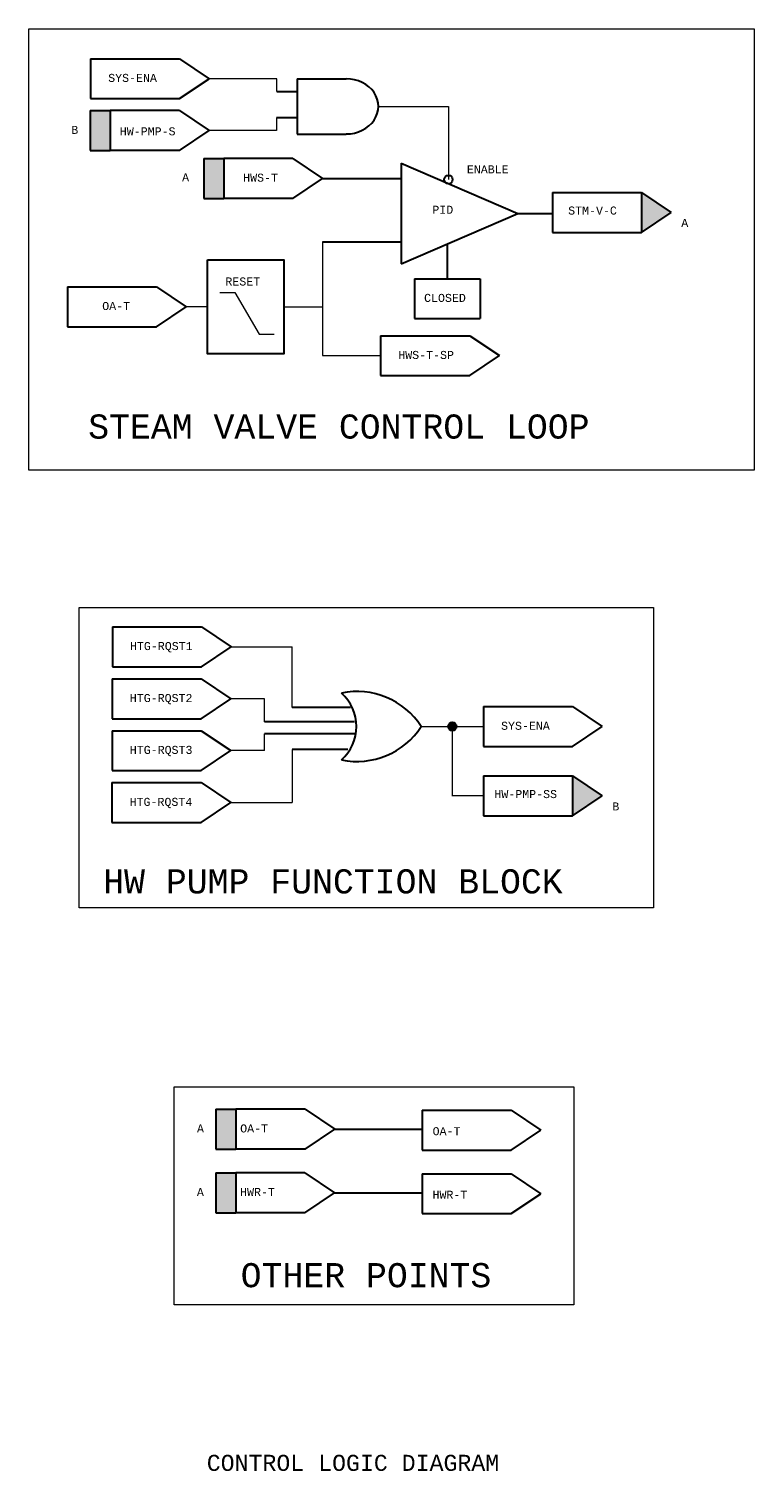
# Model space of a CAD drawing. Header units: inches. Extents: x 11.6 to 32.1, y 0.4 to 18.4.
import ezdxf
from ezdxf.enums import TextEntityAlignment as Align

# ---------------------------------------------------------------- set-up
doc = ezdxf.new("R2010")
doc.units = ezdxf.units.IN
doc.header["$MEASUREMENT"] = 0
for name, color, linetype, lineweight in [('M-ANNO-SYMB', 6, 'Continuous', 30), ('M-ANNO-TEXT', 2, 'Continuous', 30), ('M-DIAG-GRPH', 6, 'Continuous', 13)]:
    doc.layers.add(name, color=color, linetype=linetype, lineweight=lineweight)
doc.styles.add('CONTROLTXT', font='monotxt.shx')

msp = doc.modelspace()

# ---------------------------------------------------------------- hatches: boundary and pattern name
at = {"layer": 'M-ANNO-SYMB'}
for points in [[(12.413, 16.917), (12.413, 17.413), (12.661, 17.413), (12.661, 16.917)], [(13.825, 16.322), (13.825, 16.819), (14.073, 16.819), (14.073, 16.322)], [(19.264, 15.9), (19.264, 16.396), (19.633, 16.148)], [(16.965, 9.757, 1), (16.862, 9.757, 1)], [(18.407, 8.646), (18.407, 9.142), (18.776, 8.894)], [(13.975, 4.503), (13.975, 4.999), (14.223, 4.999), (14.223, 4.503)], [(13.974, 3.713), (13.974, 4.209), (14.222, 4.209), (14.222, 3.713)]]:
    msp.add_hatch(color=256, dxfattribs=at).paths.add_polyline_path(points, flags=16)

# ---------------------------------------------------------------- linework, layer by layer
for p, q in [((12.415, 18.059), (13.523, 18.059)), ((12.415, 18.059), (12.415, 17.562)), ((13.523, 18.059), (13.892, 17.81)), ((13.523, 17.562), (13.892, 17.81)), ((14.985, 17.809), (15.593, 17.809)), ((14.985, 17.809), (14.985, 17.122)), ((14.731, 17.652), (14.985, 17.652)), ((12.413, 17.413), (12.661, 17.413)), ((12.413, 17.413), (12.413, 16.917)), ((12.415, 17.562), (13.523, 17.562)), ((13.52, 17.413), (12.661, 17.413)), ((12.661, 17.413), (12.661, 16.917)), ((13.52, 17.413), (13.889, 17.165)), ((14.985, 17.323), (14.729, 17.323)), ((13.52, 16.917), (13.889, 17.165)), ((14.985, 17.122), (15.593, 17.122)), ((12.413, 16.917), (12.661, 16.917)), ((13.52, 16.917), (12.661, 16.917)), ((13.825, 16.819), (13.825, 16.322)), ((13.825, 16.819), (14.073, 16.819)), ((14.073, 16.819), (14.073, 16.322)), ((14.932, 16.819), (14.073, 16.819)), ((14.932, 16.819), (15.301, 16.571)), ((16.277, 16.758), (17.729, 16.133)), ((16.277, 16.758), (16.277, 15.509)), ((14.932, 16.322), (15.301, 16.571)), ((15.301, 16.571), (16.277, 16.571)), ((13.825, 16.322), (14.073, 16.322)), ((14.932, 16.322), (14.073, 16.322)), ((18.157, 16.396), (19.264, 16.396)), ((18.157, 16.396), (18.157, 15.9)), ((19.264, 16.396), (19.264, 15.9)), ((19.264, 16.396), (19.633, 16.148)), ((19.264, 15.9), (19.633, 16.148)), ((16.277, 15.509), (17.729, 16.133)), ((17.729, 16.133), (18.157, 16.133)), ((15.3, 15.781), (16.277, 15.781)), ((18.157, 15.9), (19.264, 15.9)), ((16.85, 15.755), (16.85, 15.324)), ((16.442, 15.324), (17.261, 15.324)), ((16.442, 15.324), (16.442, 14.828)), ((17.261, 15.324), (17.261, 14.828)), ((12.13, 15.222), (12.13, 14.726)), ((12.13, 15.222), (13.237, 15.222)), ((13.237, 15.222), (13.606, 14.974)), ((13.237, 14.726), (13.606, 14.974)), ((12.13, 14.726), (13.237, 14.726)), ((16.442, 14.828), (17.261, 14.828)), ((16.022, 14.615), (17.129, 14.615)), ((16.022, 14.615), (16.022, 14.119)), ((17.129, 14.615), (17.498, 14.367)), ((17.129, 14.119), (17.498, 14.367)), ((16.022, 14.119), (17.129, 14.119)), ((12.687, 10.996), (13.794, 10.996)), ((12.687, 10.996), (12.687, 10.499)), ((13.794, 10.996), (14.163, 10.747)), ((13.794, 10.499), (14.163, 10.747)), ((12.687, 10.499), (13.794, 10.499)), ((12.685, 10.35), (12.685, 9.854)), ((12.685, 10.35), (13.792, 10.35)), ((13.792, 10.35), (14.161, 10.102)), ((13.792, 9.854), (14.161, 10.102)), ((15.646, 9.995), (14.924, 9.995)), ((17.3, 10.005), (18.407, 10.005)), ((17.3, 10.005), (17.3, 9.509)), ((18.407, 10.005), (18.776, 9.757)), ((12.685, 9.854), (13.792, 9.854)), ((12.685, 9.705), (12.685, 9.209)), ((12.685, 9.705), (13.792, 9.705)), ((13.792, 9.705), (14.161, 9.457)), ((15.699, 9.813), (14.579, 9.813)), ((18.407, 9.509), (18.776, 9.757)), ((15.703, 9.666), (14.579, 9.666)), ((17.3, 9.509), (18.407, 9.509)), ((13.792, 9.209), (14.161, 9.457)), ((15.615, 9.471), (14.924, 9.471)), ((12.685, 9.209), (13.792, 9.209)), ((12.682, 9.059), (12.682, 8.563)), ((12.682, 9.059), (13.79, 9.059)), ((13.79, 9.059), (14.159, 8.811)), ((17.3, 9.142), (17.3, 8.646)), ((17.3, 9.142), (18.407, 9.142)), ((18.407, 9.142), (18.407, 8.646)), ((18.407, 9.142), (18.776, 8.894)), ((13.79, 8.563), (14.159, 8.811)), ((18.407, 8.646), (18.776, 8.894)), ((17.3, 8.646), (18.407, 8.646)), ((12.682, 8.563), (13.79, 8.563)), ((13.975, 4.999), (13.975, 4.503)), ((13.975, 4.999), (14.223, 4.999)), ((14.223, 4.999), (14.223, 4.503)), ((15.082, 4.999), (14.223, 4.999)), ((15.082, 4.999), (15.451, 4.751)), ((16.539, 4.987), (16.539, 4.491)), ((16.539, 4.987), (17.646, 4.987)), ((17.646, 4.987), (18.015, 4.739)), ((15.082, 4.503), (15.451, 4.751)), ((15.451, 4.751), (16.539, 4.751)), ((17.646, 4.491), (18.015, 4.739)), ((13.975, 4.503), (14.223, 4.503)), ((15.082, 4.503), (14.223, 4.503)), ((16.539, 4.491), (17.646, 4.491)), ((13.974, 4.209), (13.974, 3.713)), ((13.974, 4.209), (14.222, 4.209)), ((14.222, 4.209), (14.222, 3.713)), ((15.081, 4.209), (14.222, 4.209)), ((15.081, 4.209), (15.45, 3.961)), ((16.538, 4.197), (16.538, 3.701)), ((16.538, 4.197), (17.645, 4.197)), ((17.645, 4.197), (18.014, 3.949)), ((15.081, 3.713), (15.45, 3.961)), ((15.45, 3.961), (16.538, 3.961)), ((17.645, 3.701), (18.014, 3.949)), ((13.974, 3.713), (14.222, 3.713)), ((15.081, 3.713), (14.222, 3.713)), ((16.538, 3.701), (17.645, 3.701))]:
    msp.add_line(p, q, dxfattribs=at)
for centre in [(16.865, 16.557), (16.913, 9.757)]:
    msp.add_circle(centre, 0.0518, dxfattribs=at)
for centre, radius, start, end in [((15.727, 9.237), 0.955, 33.025, 101.623), ((15.166, 9.757), 0.555, 311.5983, 48.4017), ((15.727, 10.277), 0.955, 258.377, 326.975)]:
    msp.add_arc(centre, radius, start, end, dxfattribs=at)
msp.add_ellipse((15.593, 17.466), major_axis=(-0.401, 0), ratio=0.85591, start_param=1.570796, end_param=4.712389, dxfattribs=at)
msp.add_3dface([(13.868, 15.557), (14.818, 15.557), (14.818, 14.391), (13.868, 14.391)], dxfattribs=at)
at = {"layer": 'M-DIAG-GRPH'}
for p, q in [((14.731, 17.81), (13.892, 17.81)), ((14.731, 17.652), (14.731, 17.81)), ((15.994, 17.466), (16.865, 17.466)), ((16.865, 17.466), (16.865, 16.557)), ((14.729, 17.323), (14.729, 17.165)), ((14.729, 17.165), (13.889, 17.165)), ((15.3, 15.781), (15.3, 14.367)), ((14.024, 15.151), (14.21, 15.151)), ((14.21, 15.151), (14.511, 14.635)), ((13.868, 14.974), (13.606, 14.974)), ((14.818, 14.974), (15.3, 14.974)), ((14.511, 14.635), (14.697, 14.635)), ((15.3, 14.367), (16.022, 14.367)), ((14.163, 10.747), (14.924, 10.747)), ((14.924, 9.995), (14.924, 10.747)), ((14.579, 10.102), (14.161, 10.102)), ((14.579, 9.813), (14.579, 10.102)), ((16.527, 9.757), (17.3, 9.757)), ((16.913, 9.757), (16.913, 8.889)), ((14.579, 9.457), (14.579, 9.666)), ((14.579, 9.457), (14.159, 9.457)), ((14.924, 9.471), (14.924, 8.811)), ((14.159, 8.811), (14.924, 8.811)), ((17.3, 8.894), (16.913, 8.894)), ((13.455, 5.278), (18.423, 5.278)), ((13.455, 2.566), (13.455, 5.278)), ((18.423, 5.278), (18.423, 2.566)), ((18.423, 2.566), (13.455, 2.566))]:
    msp.add_line(p, q, dxfattribs=at)
for points in [[(11.649, 18.43), (20.665, 18.43), (20.665, 12.943), (11.649, 12.943)], [(12.276, 11.238), (19.414, 11.238), (19.414, 7.501), (12.276, 7.501)]]:
    msp.add_3dface(points, dxfattribs=at)

# ---------------------------------------------------------------- texts
at = {"layer": 'M-ANNO-TEXT', "linetype": 'Continuous', "style": 'CONTROLTXT'}
msp.add_text('CONTROL LOGIC DIAGRAM', height=0.2, dxfattribs=at).set_placement((15.678, 0.503), align=Align.CENTER)
at = {"layer": 'M-ANNO-TEXT', "style": 'CONTROLTXT'}
for s, insert, char_height, width, attachment_point in [('SYS-ENA', (12.635, 17.87), 0.1, 0.3441, 1), ('B', (12.177, 17.224), 0.1, 0.1309, 1), ('HW-PMP-S', (12.78, 17.206), 0.1, 0.3441, 1), ('ENABLE', (17.094, 16.733), 0.1, 0.3441, 1), ('A', (13.554, 16.634), 0.1, 0.13092, 1), ('HWS-T', (14.313, 16.63), 0.1, 0.3441, 1), ('PID', (16.665, 16.231), 0.1, 0.22838, 1), ('STM-V-C', (18.353, 16.221), 0.1, 0.3441, 1), ('A', (19.759, 16.068), 0.1, 0.13092, 1), ('RESET', (14.092, 15.339), 0.1, 0.5322, 1), ('CLOSED', (16.562, 15.135), 0.1, 0.3441, 1), ('OA-T', (12.561, 15.034), 0.1, 0.3441, 1), ('HWS-T-SP', (16.241, 14.426), 0.1, 0.3441, 1), ('STEAM VALVE CONTROL LOOP', (12.387, 13.636), 0.3, 9.0436, 1), ('HTG-RQST1', (12.906, 10.807), 0.1, 0.3441, 1), ('HTG-RQST2', (12.904, 10.161), 0.1, 0.3441, 1), ('SYS-ENA', (17.519, 9.816), 0.1, 0.3441, 1), ('HTG-RQST3', (12.904, 9.516), 0.1, 0.3441, 1), ('HW-PMP-SS', (17.436, 8.967), 0.1, 0.3441, 1), ('HTG-RQST4', (12.902, 8.87), 0.1, 0.3441, 1), ('B', (18.902, 8.813), 0.1, 0.1309, 1), ('HW PUMP FUNCTION BLOCK', (12.573, 7.982), 0.3, 6.73515, 1), ('A', (13.739, 4.81), 0.1, 0.1309, 1), ('OA-T', (14.276, 4.81), 0.1, 0.3441, 1), ('OA-T', (16.668, 4.776), 0.1, 0.3441, 1), ('A', (13.738, 4.02), 0.1, 0.1309, 1), ('HWR-T', (14.275, 4.02), 0.1, 0.3441, 1), ('HWR-T', (16.667, 3.986), 0.1, 0.3441, 1), ('OTHER POINTS', (15.84, 3.086), 0.3, 4.09529, 2)]:
    msp.add_mtext(s, dxfattribs=dict(at, insert=insert, char_height=char_height, width=width, attachment_point=attachment_point))

doc.saveas('drawing.dxf')
